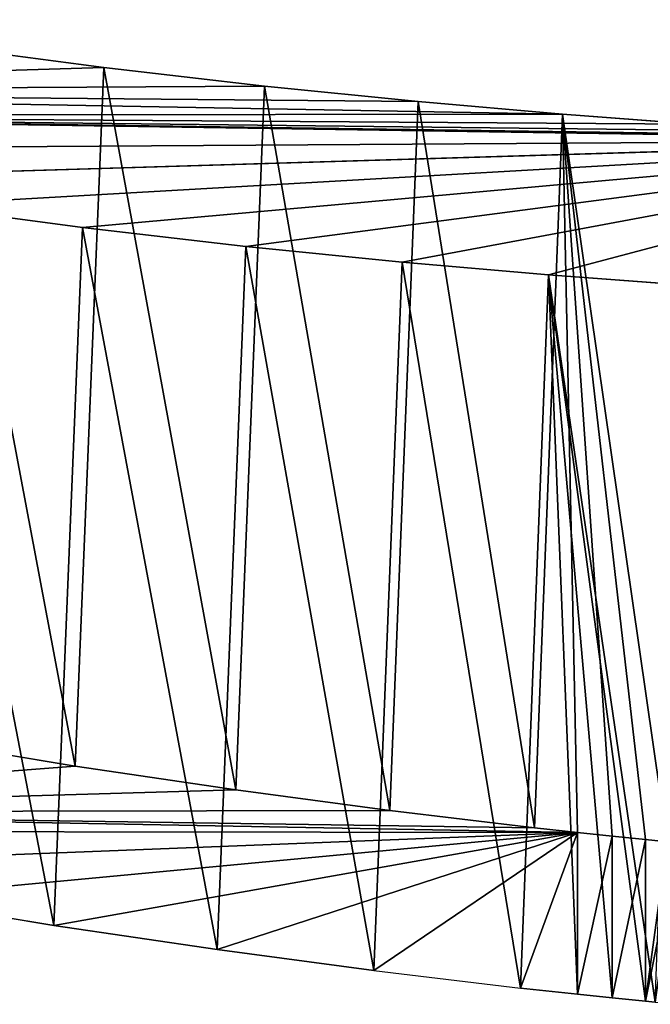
# Model space of a CAD drawing. Header units: metres. Extents: x -0.05 to 0.407, y -0.03 to 0.48.
# Tile 5 of 56: x 0.085 to 0.137, y -0.015 to 0.065. Entities that reach past the tile are written whole.
import ezdxf

# ---------------------------------------------------------------- set-up
doc = ezdxf.new("R2010")
doc.units = ezdxf.units.M
doc.layers.get('0').update_dxf_attribs({"true_color": 0xff5454})
doc.layers.add('encosto', color=7, linetype='Continuous', true_color=0x9900ff)

# ---------------------------------------------------------------- blocks, each defined once
blk = doc.blocks.new('Group_12')
for p, q in [((0.03392169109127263, 0.2384353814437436, 0.01807695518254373), (0.0321464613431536, 0.2386383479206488, 0.0179419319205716)), ((0.03311752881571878, 0.2385273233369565, 0.004256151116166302), (0.03392169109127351, 0.2384353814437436, 0.00431731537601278)), ((0.03392169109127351, 0.2384353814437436, 0.00431731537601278), (0.03664388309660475, 0.2381044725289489, 0.004524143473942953)), ((0.03392169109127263, 0.2384353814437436, 0.01807695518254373), (0.03392169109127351, 0.2384353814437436, 0.00431731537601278)), ((0.0366438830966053, 0.2381044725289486, 0.01828378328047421), (0.03392169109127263, 0.2384353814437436, 0.01807695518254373)), ((0.0366438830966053, 0.2381044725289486, 0.01828378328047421), (0.03664388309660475, 0.2381044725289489, 0.004524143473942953)), ((0.03948928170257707, 0.2377386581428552, 0.01849974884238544), (0.0366438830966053, 0.2381044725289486, 0.01828378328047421)), ((0.03664388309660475, 0.2381044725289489, 0.004524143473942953), (0.03948928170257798, 0.2377386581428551, 0.004740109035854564)), ((0.03948928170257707, 0.2377386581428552, 0.01849974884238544), (0.03948928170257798, 0.2377386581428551, 0.004740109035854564)), ((0.04304259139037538, 0.2372697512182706, 0.01876930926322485), (0.03948928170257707, 0.2377386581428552, 0.01849974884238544)), ((0.03948928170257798, 0.2377386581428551, 0.004740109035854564), (0.04418226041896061, 0.2371193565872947, 0.005096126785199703)), ((0.04074106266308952, 3.609557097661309e-16, 0.01592922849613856), (0.04304259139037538, 0.2372697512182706, 0.01876930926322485)), ((0.05493123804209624, 0.2357008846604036, 0.01982286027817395), (0.04304259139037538, 0.2372697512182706, 0.01876930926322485)), ((0.04418226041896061, 0.2371193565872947, 0.005096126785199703), (0.0418821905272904, 2.707167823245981e-16, 0.00225784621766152)), ((0.05625116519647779, 0.2355267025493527, 0.006165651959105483), (0.04418226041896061, 0.2371193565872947, 0.005096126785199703)), ((0.05259059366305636, 2.707167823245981e-16, 0.01699666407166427), (0.05493123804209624, 0.2357008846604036, 0.01982286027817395)), ((0.06758804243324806, 0.2340306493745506, 0.02112082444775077), (0.05493123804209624, 0.2357008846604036, 0.01982286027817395)), ((0.05625116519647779, 0.2355267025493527, 0.006165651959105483), (0.05391225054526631, 3.609557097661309e-16, 0.003341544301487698)), ((0.05625116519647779, 0.2355267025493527, 0.006165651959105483), (0.06910703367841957, 0.2338301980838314, 0.00748403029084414)), ((0.06523637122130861, 4.511946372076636e-16, 0.01831178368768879), (0.06758804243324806, 0.2340306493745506, 0.02112082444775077)), ((0.08078088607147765, 0.232289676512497, 0.02268027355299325), (0.06758804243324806, 0.2340306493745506, 0.02112082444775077)), ((0.06910703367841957, 0.2338301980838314, 0.00748403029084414), (0.06675737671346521, 3.609557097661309e-16, 0.004677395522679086)), ((0.06910703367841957, 0.2338301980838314, 0.00748403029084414), (0.08252511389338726, 0.2320595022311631, 0.009070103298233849)), ((0.07843972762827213, 3.609557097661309e-16, 0.01989129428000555), (0.08078088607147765, 0.232289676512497, 0.02268027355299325)), ((0.08252511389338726, 0.2320595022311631, 0.009070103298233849), (0.08018627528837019, 4.511946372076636e-16, 0.006283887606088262)), ((0.0942737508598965, 0.2305091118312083, 0.0245179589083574), (0.08078088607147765, 0.232289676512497, 0.02268027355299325)), ((0.08252511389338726, 0.2320595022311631, 0.009070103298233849), (0.0962780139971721, 0.2302446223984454, 0.01094320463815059)), ((0.02992521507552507, 2.707167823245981e-16, 0.01509270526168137), (0.04074106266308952, 3.609557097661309e-16, 0.01592922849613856)), ((0.0418821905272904, 2.707167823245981e-16, 0.00225784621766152), (0.0308973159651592, 1.804778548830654e-16, 0.001408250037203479)), ((0.04074106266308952, 3.609557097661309e-16, 0.01592922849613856), (0.05259059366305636, 2.707167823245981e-16, 0.01699666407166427)), ((0.05391225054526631, 3.609557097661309e-16, 0.003341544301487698), (0.0418821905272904, 2.707167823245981e-16, 0.00225784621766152)), ((0.05259059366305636, 2.707167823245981e-16, 0.01699666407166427), (0.06523637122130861, 4.511946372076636e-16, 0.01831178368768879)), ((0.06675737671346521, 3.609557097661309e-16, 0.004677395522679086), (0.05391225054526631, 3.609557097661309e-16, 0.003341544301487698)), ((0.06523637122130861, 4.511946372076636e-16, 0.01831178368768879), (0.07843972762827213, 3.609557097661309e-16, 0.01989129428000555)), ((0.08018627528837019, 4.511946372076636e-16, 0.006283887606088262), (0.06675737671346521, 3.609557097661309e-16, 0.004677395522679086)), ((0.07843972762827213, 3.609557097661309e-16, 0.01989129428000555), (0.09196131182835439, 3.609557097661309e-16, 0.02175184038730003)), ((0.0939682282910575, 4.511946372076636e-16, 0.00818026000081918), (0.08018627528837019, 4.511946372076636e-16, 0.006283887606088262))]:
    blk.add_line(p, q)
mesh = blk.add_polyface()
corners = [(0.0321464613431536, 0.2386383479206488, 0.0179419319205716), (0.04074106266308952, 3.609557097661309e-16, 0.01592922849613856), (0.02992521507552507, 2.707167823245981e-16, 0.01509270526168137), (0.03392169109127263, 0.2384353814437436, 0.01807695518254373), (0.0366438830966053, 0.2381044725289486, 0.01828378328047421), (0.03948928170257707, 0.2377386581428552, 0.01849974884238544), (0.04304259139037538, 0.2372697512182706, 0.01876930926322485)]
mesh.append_faces([[corners[k] for k in face] for face in [(0, 1, 2), (1, 5, 6)]], dxfattribs={"vtx0": -1})
mesh.append_faces([[corners[k] for k in face] for face in [(1, 0, 3), (1, 3, 4), (1, 4, 5)]], dxfattribs={"vtx0": -1, "vtx2": -1})
mesh = blk.add_polyface()
corners = [(0.0418821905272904, 2.707167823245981e-16, 0.00225784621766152), (0.03311752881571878, 0.2385273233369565, 0.004256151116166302), (0.0308973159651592, 1.804778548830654e-16, 0.001408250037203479), (0.03392169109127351, 0.2384353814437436, 0.00431731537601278), (0.03664388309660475, 0.2381044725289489, 0.004524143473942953), (0.03948928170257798, 0.2377386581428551, 0.004740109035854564), (0.04418226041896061, 0.2371193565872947, 0.005096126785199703)]
mesh.append_faces([[corners[k] for k in face] for face in [(0, 1, 2), (5, 0, 6)]], dxfattribs={"vtx0": -1})
mesh.append_faces([[corners[k] for k in face] for face in [(1, 0, 3), (3, 0, 4), (4, 0, 5)]], dxfattribs={"vtx0": -1, "vtx1": -1})
mesh = blk.add_polyface()
corners = [(0.03131745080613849, 0.2387331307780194, 0.01788895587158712), (0.03311752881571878, 0.2385273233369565, 0.004256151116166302), (0.03131745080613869, 0.2387331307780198, 0.004141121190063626), (0.03392169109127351, 0.2384353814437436, 0.00431731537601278), (0.0321464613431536, 0.2386383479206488, 0.0179419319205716), (0.03392169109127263, 0.2384353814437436, 0.01807695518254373)]
mesh.append_faces([[corners[k] for k in face] for face in [(0, 1, 2), (3, 4, 5)]], dxfattribs={"vtx0": -1})
mesh.append_faces([[corners[k] for k in face] for face in [(1, 0, 3)]], dxfattribs={"vtx0": -1, "vtx1": -1})
mesh.append_faces([[corners[k] for k in face] for face in [(3, 0, 4)]], dxfattribs={"vtx0": -1, "vtx2": -1})
mesh = blk.add_polyface()
corners = [(0.03392169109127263, 0.2384353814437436, 0.01807695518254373), (0.03664388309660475, 0.2381044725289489, 0.004524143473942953), (0.03392169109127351, 0.2384353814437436, 0.00431731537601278), (0.0366438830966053, 0.2381044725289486, 0.01828378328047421)]
mesh.append_faces([[corners[k] for k in face] for face in [(0, 1, 2), (1, 0, 3)]], dxfattribs={"vtx0": -1})
mesh = blk.add_polyface()
corners = [(0.0366438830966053, 0.2381044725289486, 0.01828378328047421), (0.03948928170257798, 0.2377386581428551, 0.004740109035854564), (0.03664388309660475, 0.2381044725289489, 0.004524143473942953), (0.03948928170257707, 0.2377386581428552, 0.01849974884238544)]
mesh.append_faces([[corners[k] for k in face] for face in [(0, 1, 2), (1, 0, 3)]], dxfattribs={"vtx0": -1})
mesh = blk.add_polyface()
corners = [(0.03948928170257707, 0.2377386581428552, 0.01849974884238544), (0.04418226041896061, 0.2371193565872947, 0.005096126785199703), (0.03948928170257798, 0.2377386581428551, 0.004740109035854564), (0.05625116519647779, 0.2355267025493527, 0.006165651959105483), (0.06910703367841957, 0.2338301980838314, 0.00748403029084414), (0.08252511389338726, 0.2320595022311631, 0.009070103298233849), (0.0962780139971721, 0.2302446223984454, 0.01094320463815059), (0.1101381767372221, 0.228415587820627, 0.01312360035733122), (0.1238797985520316, 0.2266021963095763, 0.01563319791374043), (0.1303240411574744, 0.2257517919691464, 0.01701023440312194), (0.04304259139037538, 0.2372697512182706, 0.01876930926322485), (0.05493123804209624, 0.2357008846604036, 0.01982286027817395), (0.06758804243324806, 0.2340306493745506, 0.02112082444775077), (0.08078088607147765, 0.232289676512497, 0.02268027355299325), (0.0942737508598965, 0.2305091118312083, 0.0245179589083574), (0.1078280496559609, 0.2287204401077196, 0.02665023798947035), (0.1212030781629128, 0.2269554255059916, 0.02909288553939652), (0.1303240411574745, 0.2257517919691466, 0.03104189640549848)]
mesh.append_faces([[corners[k] for k in face] for face in [(0, 1, 2), (9, 16, 17)]], dxfattribs={"vtx0": -1})
mesh.append_faces([[corners[k] for k in face] for face in [(1, 0, 3), (3, 0, 4), (4, 0, 5), (5, 0, 6), (6, 0, 7), (7, 0, 8), (8, 0, 9)]], dxfattribs={"vtx0": -1, "vtx1": -1})
mesh.append_faces([[corners[k] for k in face] for face in [(9, 0, 10), (9, 10, 11), (9, 11, 12), (9, 12, 13), (9, 13, 14), (9, 14, 15), (9, 15, 16)]], dxfattribs={"vtx0": -1, "vtx2": -1})
mesh = blk.add_polyface()
corners = [(0.04304259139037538, 0.2372697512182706, 0.01876930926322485), (0.05259059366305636, 2.707167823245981e-16, 0.01699666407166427), (0.04074106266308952, 3.609557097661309e-16, 0.01592922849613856), (0.05493123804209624, 0.2357008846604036, 0.01982286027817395)]
mesh.append_faces([[corners[k] for k in face] for face in [(0, 1, 2), (1, 0, 3)]], dxfattribs={"vtx0": -1})
mesh = blk.add_polyface()
corners = [(0.05391225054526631, 3.609557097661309e-16, 0.003341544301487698), (0.04418226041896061, 0.2371193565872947, 0.005096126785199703), (0.0418821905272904, 2.707167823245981e-16, 0.00225784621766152), (0.05625116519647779, 0.2355267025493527, 0.006165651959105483)]
mesh.append_faces([[corners[k] for k in face] for face in [(0, 1, 2), (1, 0, 3)]], dxfattribs={"vtx0": -1})
mesh = blk.add_polyface()
corners = [(0.05493123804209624, 0.2357008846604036, 0.01982286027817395), (0.06523637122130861, 4.511946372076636e-16, 0.01831178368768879), (0.05259059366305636, 2.707167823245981e-16, 0.01699666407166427), (0.06758804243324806, 0.2340306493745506, 0.02112082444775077)]
mesh.append_faces([[corners[k] for k in face] for face in [(0, 1, 2), (1, 0, 3)]], dxfattribs={"vtx0": -1})
mesh = blk.add_polyface()
corners = [(0.06675737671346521, 3.609557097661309e-16, 0.004677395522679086), (0.05625116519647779, 0.2355267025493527, 0.006165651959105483), (0.05391225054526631, 3.609557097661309e-16, 0.003341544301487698), (0.06910703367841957, 0.2338301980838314, 0.00748403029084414)]
mesh.append_faces([[corners[k] for k in face] for face in [(0, 1, 2), (1, 0, 3)]], dxfattribs={"vtx0": -1})
mesh = blk.add_polyface()
corners = [(0.06758804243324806, 0.2340306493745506, 0.02112082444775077), (0.07843972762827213, 3.609557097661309e-16, 0.01989129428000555), (0.06523637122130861, 4.511946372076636e-16, 0.01831178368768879), (0.08078088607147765, 0.232289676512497, 0.02268027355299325)]
mesh.append_faces([[corners[k] for k in face] for face in [(0, 1, 2), (1, 0, 3)]], dxfattribs={"vtx0": -1})
mesh = blk.add_polyface()
corners = [(0.08018627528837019, 4.511946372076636e-16, 0.006283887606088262), (0.06910703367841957, 0.2338301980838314, 0.00748403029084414), (0.06675737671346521, 3.609557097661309e-16, 0.004677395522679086), (0.08252511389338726, 0.2320595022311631, 0.009070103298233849)]
mesh.append_faces([[corners[k] for k in face] for face in [(0, 1, 2), (1, 0, 3)]], dxfattribs={"vtx0": -1})
mesh = blk.add_polyface()
corners = [(0.08078088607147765, 0.232289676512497, 0.02268027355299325), (0.09196131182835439, 3.609557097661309e-16, 0.02175184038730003), (0.07843972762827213, 3.609557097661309e-16, 0.01989129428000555), (0.0942737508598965, 0.2305091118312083, 0.0245179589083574)]
mesh.append_faces([[corners[k] for k in face] for face in [(0, 1, 2), (1, 0, 3)]], dxfattribs={"vtx0": -1})
mesh = blk.add_polyface()
corners = [(0.0939682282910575, 4.511946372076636e-16, 0.00818026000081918), (0.08252511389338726, 0.2320595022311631, 0.009070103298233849), (0.08018627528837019, 4.511946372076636e-16, 0.006283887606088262), (0.0962780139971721, 0.2302446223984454, 0.01094320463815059)]
mesh.append_faces([[corners[k] for k in face] for face in [(0, 1, 2), (1, 0, 3)]], dxfattribs={"vtx0": -1})
mesh = blk.add_polyface()
corners = [(0.1351641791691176, 1.804778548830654e-16, 0.0158256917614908), (0.001674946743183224, 3.609557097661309e-16, 0.01372106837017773), (0.1216796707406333, 3.609557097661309e-16, 0.01292671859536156), (0.005976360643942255, 3.609557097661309e-16, 0.01379902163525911), (0.01232690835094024, 3.609557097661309e-16, 0.01404478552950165), (0.02037785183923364, 0, 0.01447023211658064), (0.02992521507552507, 2.707167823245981e-16, 0.01509270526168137), (0.04074106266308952, 3.609557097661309e-16, 0.01592922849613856), (0.143170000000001, 5.414335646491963e-16, 0.0178598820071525), (0.05259059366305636, 2.707167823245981e-16, 0.01699666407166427), (0.06523637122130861, 4.511946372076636e-16, 0.01831178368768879), (0.07843972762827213, 3.609557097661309e-16, 0.01989129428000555), (0.09196131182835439, 3.609557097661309e-16, 0.02175184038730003), (0.105561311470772, 3.609557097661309e-16, 0.02390998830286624), (0.1189995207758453, 4.511946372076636e-16, 0.02638218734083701), (0.1320353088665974, 3.609557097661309e-16, 0.02918469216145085), (0.1431700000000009, 7.219114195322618e-16, 0.03201389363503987), (0.006364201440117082, 3.609557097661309e-16, 8.498199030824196e-05), (3.609557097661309e-16, 0, 3.006103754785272e-05), (0.001674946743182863, 0), (0, 0, 0.01375112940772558), (0.01295162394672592, 2.707167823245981e-16, 0.0003399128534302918), (0.02118319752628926, 3.609557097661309e-16, 0.0007749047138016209), (0.0308973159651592, 1.804778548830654e-16, 0.001408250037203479), (0.0418821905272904, 2.707167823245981e-16, 0.00225784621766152), (0.05391225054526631, 3.609557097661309e-16, 0.003341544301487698), (0.06675737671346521, 3.609557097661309e-16, 0.004677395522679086), (0.08018627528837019, 4.511946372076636e-16, 0.006283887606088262), (0.0939682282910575, 4.511946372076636e-16, 0.00818026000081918), (0.1078744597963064, 3.609557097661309e-16, 0.01038700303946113)]
mesh.append_faces([[corners[k] for k in face] for face in [(15, 8, 16), (17, 18, 19)]], dxfattribs={"vtx0": -1})
mesh.append_faces([[corners[k] for k in face] for face in [(0, 1, 2), (1, 0, 3), (3, 0, 4), (4, 0, 5), (5, 0, 6), (6, 0, 7), (7, 8, 9), (9, 8, 10), (10, 8, 11), (11, 8, 12), (12, 8, 13), (13, 8, 14), (14, 8, 15), (18, 17, 20), (20, 29, 1)]], dxfattribs={"vtx0": -1, "vtx1": -1})
mesh.append_faces([[corners[k] for k in face] for face in [(7, 0, 8), (20, 17, 21), (20, 21, 22), (20, 22, 23), (20, 23, 24), (20, 24, 25), (20, 25, 26), (20, 26, 27), (20, 27, 28), (20, 28, 29), (1, 29, 2)]], dxfattribs={"vtx0": -1, "vtx2": -1})

msp = doc.modelspace()

# ---------------------------------------------------------------- block references
at = {"layer": 'encosto', "color": 43, "true_color": 0xd7a969, "extrusion": (-9.215512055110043e-14, 0.9659258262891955, 0.258819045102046), "rotation": 359.9999999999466}
msp.add_blockref('Group_12', (-0.1704975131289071, 0.5502663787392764, 0.1912660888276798), dxfattribs=at)

doc.saveas('drawing.dxf')
